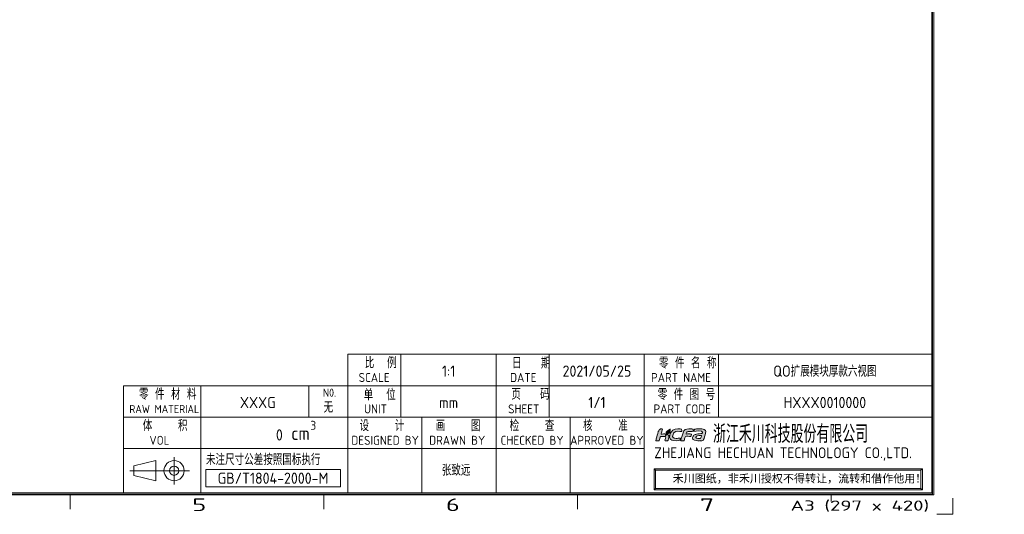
# Model space of a CAD drawing. Header units: inches. Extents: x 1106 to 1544, y 168 to 467.
# Tile 11 of 12: x 1325 to 1544, y 168 to 278. Entities that reach past the tile are written whole.
import ezdxf
from ezdxf.enums import TextEntityAlignment as Align

# ---------------------------------------------------------------- set-up
doc = ezdxf.new("R2010")
doc.units = ezdxf.units.IN
doc.header["$LTSCALE"] = 23.1
doc.header["$MEASUREMENT"] = 0
doc.layers.get('0').update_dxf_attribs({"lineweight": 18})
doc.layers.add('限高区域④', color=3, linetype='Continuous', lineweight=18)
doc.layers.add('限高区域⑤', color=4, linetype='Continuous', lineweight=18)
doc.styles.get("Standard").update_dxf_attribs({"font": 'isocp3.shx', "bigfont": 'gbcbig.shx'})

# ---------------------------------------------------------------- blocks, each defined once
blk = doc.blocks.new('*X17')
at = {"linetype": 'ByBlock', "insert": (367, 16), "char_height": 2, "width": 43.6527, "attachment_point": 7}
blk.add_mtext('{\\W1.6562;A3 (297 x 420)}', dxfattribs=at)
blk = doc.blocks.new('hcfa')
at = {"layer": '限高区域⑤'}
h = blk.add_hatch(color=164, dxfattribs=at)
edge = h.paths.add_edge_path(flags=0)
edge.add_spline(control_points=[(7.07, 2.36), (6.56, 2.36), (5.94, 2.45), (5.68, 1.95)], knot_values=[0, 0, 0, 0, 1.537659, 1.537659, 1.537659, 1.537659], weights=[1, 1, 1, 1], degree=3, periodic=0)
edge.add_spline(control_points=[(5.68, 1.95), (5.5, 1.6), (5.1, 0.37), (5.04, 0.05)], knot_values=[0, 0, 0, 0, 2.013709, 2.013709, 2.013709, 2.013709], weights=[1, 1, 1, 1], degree=3, periodic=0)
edge.add_spline(control_points=[(5.04, 0.05), (5.04, 0.02), (5.04, -0.03), (5.11, -0.03), (5.11, -0.03), (5.11, -0.03), (5.64, -0.03), (5.64, -0.03)], knot_values=[0, 0, 0, 0, 0.323154, 0.323154, 0.323154, 0.323154, 0.646308, 0.646308, 0.646308, 0.646308], weights=[1, 1, 1, 1, 1, 1, 1, 1], degree=3, periodic=0)
edge.add_spline(control_points=[(5.64, -0.03), (5.76, -0.03), (5.74, 0.02), (5.79, 0.22)], knot_values=[0, 0, 0, 0, 0.325713, 0.325713, 0.325713, 0.325713], weights=[1, 1, 1, 1], degree=3, periodic=0)
edge.add_spline(control_points=[(5.79, 0.22), (5.83, 0.33), (5.92, 0.77), (6.02, 0.82)], knot_values=[0, 0, 0, 0, 0.649887, 0.649887, 0.649887, 0.649887], weights=[1, 1, 1, 1], degree=3, periodic=0)
edge.add_spline(control_points=[(6.02, 0.82), (6.12, 0.94), (6.84, 0.81), (7.05, 0.86)], knot_values=[0, 0, 0, 0, 1.042012, 1.042012, 1.042012, 1.042012], weights=[1, 1, 1, 1], degree=3, periodic=0)
edge.add_spline(control_points=[(7.05, 0.86), (7.09, 0.87), (7.11, 0.89), (7.12, 0.92)], knot_values=[0, 0, 0, 0, 0.09894, 0.09894, 0.09894, 0.09894], weights=[1, 1, 1, 1], degree=3, periodic=0)
edge.add_spline(control_points=[(7.12, 0.92), (7.14, 0.97), (7.21, 1.14), (7.21, 1.2)], knot_values=[0, 0, 0, 0, 0.29547, 0.29547, 0.29547, 0.29547], weights=[1, 1, 1, 1], degree=3, periodic=0)
edge.add_spline(control_points=[(7.21, 1.2), (7.21, 1.24), (7.23, 1.29), (7.18, 1.3)], knot_values=[0, 0, 0, 0, 0.12492, 0.12492, 0.12492, 0.12492], weights=[1, 1, 1, 1], degree=3, periodic=0)
edge.add_spline(control_points=[(7.18, 1.3), (6.84, 1.38), (6.46, 1.35), (6.12, 1.32)], knot_values=[0, 0, 0, 0, 1.062134, 1.062134, 1.062134, 1.062134], weights=[1, 1, 1, 1], degree=3, periodic=0)
edge.add_spline(control_points=[(6.12, 1.32), (6.12, 1.37), (6.16, 1.49), (6.17, 1.54)], knot_values=[0, 0, 0, 0, 0.222512, 0.222512, 0.222512, 0.222512], weights=[1, 1, 1, 1], degree=3, periodic=0)
edge.add_spline(control_points=[(6.17, 1.54), (6.24, 1.77), (6.43, 1.86), (6.7, 1.86), (6.7, 1.86), (6.7, 1.86), (7.19, 1.86), (7.19, 1.86)], knot_values=[0, 0, 0, 0, 0.580783, 0.580783, 0.580783, 0.580783, 1.161566, 1.161566, 1.161566, 1.161566], weights=[1, 1, 1, 1, 1, 1, 1, 1], degree=3, periodic=0)
edge.add_spline(control_points=[(7.19, 1.86), (7.31, 1.86), (7.45, 1.84), (7.48, 1.91)], knot_values=[0, 0, 0, 0, 0.307412, 0.307412, 0.307412, 0.307412], weights=[1, 1, 1, 1], degree=3, periodic=0)
edge.add_spline(control_points=[(7.48, 1.91), (7.5, 1.96), (7.57, 2.13), (7.57, 2.19)], knot_values=[0, 0, 0, 0, 0.295458, 0.295458, 0.295458, 0.295458], weights=[1, 1, 1, 1], degree=3, periodic=0)
edge.add_spline(control_points=[(7.57, 2.19), (7.57, 2.25), (7.56, 2.29), (7.49, 2.32)], knot_values=[0, 0, 0, 0, 0.162305, 0.162305, 0.162305, 0.162305], weights=[1, 1, 1, 1], degree=3, periodic=0)
edge.add_spline(control_points=[(7.49, 2.32), (7.38, 2.36), (7.17, 2.36), (7.07, 2.36)], knot_values=[0, 0, 0, 0, 0.4222, 0.4222, 0.4222, 0.4222], weights=[1, 1, 1, 1], degree=3, periodic=0)
edge = h.paths.add_edge_path(flags=0)
edge.add_spline(control_points=[(3.72, 1.65), (4.08, 2.02), (4.83, 1.84), (5.23, 1.86)], knot_values=[0, 0, 0, 0, 1.564995, 1.564995, 1.564995, 1.564995], weights=[1, 1, 1, 1], degree=3, periodic=0)
edge.add_spline(control_points=[(5.23, 1.86), (5.27, 1.86), (5.31, 2.17), (5.2, 2.29)], knot_values=[0, 0, 0, 0, 0.452649, 0.452649, 0.452649, 0.452649], weights=[1, 1, 1, 1], degree=3, periodic=0)
edge.add_spline(control_points=[(5.2, 2.29), (5.15, 2.34), (5.05, 2.36), (4.95, 2.37)], knot_values=[0, 0, 0, 0, 0.26521, 0.26521, 0.26521, 0.26521], weights=[1, 1, 1, 1], degree=3, periodic=0)
edge.add_spline(control_points=[(4.95, 2.37), (4.27, 2.4), (3.51, 2.36), (3.08, 1.72)], knot_values=[0, 0, 0, 0, 2.081034, 2.081034, 2.081034, 2.081034], weights=[1, 1, 1, 1], degree=3, periodic=0)
edge.add_spline(control_points=[(3.08, 1.72), (2.87, 1.41), (2.66, 0.72), (2.88, 0.37)], knot_values=[0, 0, 0, 0, 1.416581, 1.416581, 1.416581, 1.416581], weights=[1, 1, 1, 1], degree=3, periodic=0)
edge.add_spline(control_points=[(2.88, 0.37), (2.95, 0.26), (3.06, 0.13), (3.25, 0.08)], knot_values=[0, 0, 0, 0, 0.485963, 0.485963, 0.485963, 0.485963], weights=[1, 1, 1, 1], degree=3, periodic=0)
edge.add_spline(control_points=[(3.25, 0.08), (3.71, -0.04), (4.59, -0.06), (4.85, 0.08)], knot_values=[0, 0, 0, 0, 1.622869, 1.622869, 1.622869, 1.622869], weights=[1, 1, 1, 1], degree=3, periodic=0)
edge.add_spline(control_points=[(4.85, 0.08), (4.96, 0.13), (5.03, 0.39), (5, 0.47)], knot_values=[0, 0, 0, 0, 0.439849, 0.439849, 0.439849, 0.439849], weights=[1, 1, 1, 1], degree=3, periodic=0)
edge.add_spline(control_points=[(5, 0.47), (4.99, 0.51), (4.61, 0.46), (4.52, 0.46)], knot_values=[0, 0, 0, 0, 0.489965, 0.489965, 0.489965, 0.489965], weights=[1, 1, 1, 1], degree=3, periodic=0)
edge.add_spline(control_points=[(4.52, 0.46), (4.29, 0.45), (3.89, 0.42), (3.69, 0.5)], knot_values=[0, 0, 0, 0, 0.834259, 0.834259, 0.834259, 0.834259], weights=[1, 1, 1, 1], degree=3, periodic=0)
edge.add_spline(control_points=[(3.69, 0.5), (3.51, 0.58), (3.39, 0.62), (3.39, 0.8)], knot_values=[0, 0, 0, 0, 0.459489, 0.459489, 0.459489, 0.459489], weights=[1, 1, 1, 1], degree=3, periodic=0)
edge.add_spline(control_points=[(3.39, 0.8), (3.39, 1.04), (3.54, 1.47), (3.72, 1.65)], knot_values=[0, 0, 0, 0, 0.925524, 0.925524, 0.925524, 0.925524], weights=[1, 1, 1, 1], degree=3, periodic=0)
edge = h.paths.add_edge_path(flags=0)
edge.add_spline(control_points=[(1.07, 1.31), (1.08, 1.43), (1.2, 1.78), (1.24, 1.9)], knot_values=[0, 0, 0, 0, 0.611736, 0.611736, 0.611736, 0.611736], weights=[1, 1, 1, 1], degree=3, periodic=0)
edge.add_spline(control_points=[(1.24, 1.9), (1.26, 1.97), (1.36, 2.23), (1.36, 2.28)], knot_values=[0, 0, 0, 0, 0.393712, 0.393712, 0.393712, 0.393712], weights=[1, 1, 1, 1], degree=3, periodic=0)
edge.add_spline(control_points=[(1.36, 2.28), (1.36, 2.39), (1.07, 2.39), (0.92, 2.35)], knot_values=[0, 0, 0, 0, 0.475712, 0.475712, 0.475712, 0.475712], weights=[1, 1, 1, 1], degree=3, periodic=0)
edge.add_spline(control_points=[(0.92, 2.35), (0.83, 2.31), (0.74, 2.24), (0.68, 2.17)], knot_values=[0, 0, 0, 0, 0.3056, 0.3056, 0.3056, 0.3056], weights=[1, 1, 1, 1], degree=3, periodic=0)
edge.add_spline(control_points=[(0.68, 2.17), (0.61, 2.08), (0.53, 1.93), (0.5, 1.82)], knot_values=[0, 0, 0, 0, 0.395977, 0.395977, 0.395977, 0.395977], weights=[1, 1, 1, 1], degree=3, periodic=0)
edge.add_spline(control_points=[(0.5, 1.82), (0.35, 1.34), (0.22, 0.86), (0.09, 0.38)], knot_values=[0, 0, 0, 0, 1.492002, 1.492002, 1.492002, 1.492002], weights=[1, 1, 1, 1], degree=3, periodic=0)
edge.add_spline(control_points=[(0.09, 0.38), (0.07, 0.32), (-0.01, 0.1), (-0.01, 0.05)], knot_values=[0, 0, 0, 0, 0.349975, 0.349975, 0.349975, 0.349975], weights=[1, 1, 1, 1], degree=3, periodic=0)
edge.add_spline(control_points=[(-0.01, 0.05), (-0.01, 0.02), (-0.01, -0.03), (0.06, -0.03), (0.06, -0.03), (0.06, -0.03), (0.59, -0.03), (0.59, -0.03)], knot_values=[0, 0, 0, 0, 0.323146, 0.323146, 0.323146, 0.323146, 0.646291, 0.646291, 0.646291, 0.646291], weights=[1, 1, 1, 1, 1, 1, 1, 1], degree=3, periodic=0)
edge.add_spline(control_points=[(0.59, -0.03), (0.71, -0.03), (0.72, 0.1), (0.75, 0.22), (0.75, 0.22), (0.75, 0.22), (0.89, 0.69), (0.89, 0.69)], knot_values=[0, 0, 0, 0, 0.406558, 0.406558, 0.406558, 0.406558, 0.813116, 0.813116, 0.813116, 0.813116], weights=[1, 1, 1, 1, 1, 1, 1, 1], degree=3, periodic=0)
edge.add_spline(control_points=[(0.89, 0.69), (0.91, 0.76), (0.93, 0.77), (0.99, 0.8)], knot_values=[0, 0, 0, 0, 0.153682, 0.153682, 0.153682, 0.153682], weights=[1, 1, 1, 1], degree=3, periodic=0)
edge.add_spline(control_points=[(0.99, 0.8), (1.12, 0.86), (1.89, 0.9), (1.97, 0.81)], knot_values=[0, 0, 0, 0, 0.989394, 0.989394, 0.989394, 0.989394], weights=[1, 1, 1, 1], degree=3, periodic=0)
edge.add_spline(control_points=[(1.97, 0.81), (2.06, 0.7), (1.94, 0.45), (1.89, 0.3)], knot_values=[0, 0, 0, 0, 0.534984, 0.534984, 0.534984, 0.534984], weights=[1, 1, 1, 1], degree=3, periodic=0)
edge.add_spline(control_points=[(1.89, 0.3), (1.87, 0.21), (1.75, -0.03), (1.9, -0.03), (1.9, -0.03), (1.9, -0.03), (2.39, -0.03), (2.39, -0.03)], knot_values=[0, 0, 0, 0, 0.43807, 0.43807, 0.43807, 0.43807, 0.876141, 0.876141, 0.876141, 0.876141], weights=[1, 1, 1, 1, 1, 1, 1, 1], degree=3, periodic=0)
edge.add_spline(control_points=[(2.39, -0.03), (2.47, -0.03), (2.66, 0.65), (2.66, 0.77)], knot_values=[0, 0, 0, 0, 0.854359, 0.854359, 0.854359, 0.854359], weights=[1, 1, 1, 1], degree=3, periodic=0)
edge.add_spline(control_points=[(2.66, 0.77), (2.66, 0.98), (2.57, 1.1), (2.45, 1.19)], knot_values=[0, 0, 0, 0, 0.485363, 0.485363, 0.485363, 0.485363], weights=[1, 1, 1, 1], degree=3, periodic=0)
edge.add_spline(control_points=[(2.45, 1.19), (2.4, 1.22), (2.34, 1.25), (2.28, 1.27)], knot_values=[0, 0, 0, 0, 0.194624, 0.194624, 0.194624, 0.194624], weights=[1, 1, 1, 1], degree=3, periodic=0)
edge.add_spline(control_points=[(2.28, 1.27), (2.25, 1.27), (2.22, 1.27), (2.19, 1.26)], knot_values=[0, 0, 0, 0, 0.08842, 0.08842, 0.08842, 0.08842], weights=[1, 1, 1, 1], degree=3, periodic=0)
edge.add_spline(control_points=[(2.19, 1.26), (2.15, 1.09), (2.21, 1.14), (2.01, 1.05)], knot_values=[0, 0, 0, 0, 0.30703, 0.30703, 0.30703, 0.30703], weights=[1, 1, 1, 1], degree=3, periodic=0)
edge.add_spline(control_points=[(2.01, 1.05), (1.98, 1.04), (2, 1.04), (1.96, 1.03)], knot_values=[0, 0, 0, 0, 0.060036, 0.060036, 0.060036, 0.060036], weights=[1, 1, 1, 1], degree=3, periodic=0)
edge.add_spline(control_points=[(1.96, 1.03), (1.96, 1.1), (1.99, 1.22), (2.03, 1.33)], knot_values=[0, 0, 0, 0, 0.30846, 0.30846, 0.30846, 0.30846], weights=[1, 1, 1, 1], degree=3, periodic=0)
edge.add_spline(control_points=[(2.03, 1.33), (1.71, 1.37), (1.35, 1.32), (1.07, 1.31)], knot_values=[0, 0, 0, 0, 0.957715, 0.957715, 0.957715, 0.957715], weights=[1, 1, 1, 1], degree=3, periodic=0)
edge = h.paths.add_edge_path(flags=0)
edge.add_spline(control_points=[(9.76, 0.39), (9.93, 0.81), (10.07, 1.5), (10.1, 1.82)], knot_values=[0, 0, 0, 0, 1.476866, 1.476866, 1.476866, 1.476866], weights=[1, 1, 1, 1], degree=3, periodic=0)
edge.add_spline(control_points=[(10.1, 1.82), (10.09, 1.99), (10.01, 2.14), (9.78, 2.25)], knot_values=[0, 0, 0, 0, 0.565204, 0.565204, 0.565204, 0.565204], weights=[1, 1, 1, 1], degree=3, periodic=0)
edge.add_spline(control_points=[(9.78, 2.25), (9.53, 2.38), (9.13, 2.37), (8.82, 2.37)], knot_values=[0, 0, 0, 0, 0.980073, 0.980073, 0.980073, 0.980073], weights=[1, 1, 1, 1], degree=3, periodic=0)
edge.add_spline(control_points=[(8.82, 2.37), (8.55, 2.37), (8.28, 2.37), (8.04, 2.34)], knot_values=[0, 0, 0, 0, 0.776225, 0.776225, 0.776225, 0.776225], weights=[1, 1, 1, 1], degree=3, periodic=0)
edge.add_spline(control_points=[(8.04, 2.34), (7.98, 2.33), (7.9, 2.32), (7.86, 2.29)], knot_values=[0, 0, 0, 0, 0.194586, 0.194586, 0.194586, 0.194586], weights=[1, 1, 1, 1], degree=3, periodic=0)
edge.add_spline(control_points=[(7.86, 2.29), (7.79, 2.25), (7.73, 2), (7.71, 1.93)], knot_values=[0, 0, 0, 0, 0.401562, 0.401562, 0.401562, 0.401562], weights=[1, 1, 1, 1], degree=3, periodic=0)
edge.add_spline(control_points=[(7.71, 1.93), (7.7, 1.89), (7.68, 1.86), (7.72, 1.86)], knot_values=[0, 0, 0, 0, 0.087937, 0.087937, 0.087937, 0.087937], weights=[1, 1, 1, 1], degree=3, periodic=0)
edge.add_spline(control_points=[(7.72, 1.86), (8.06, 1.9), (9.44, 2.11), (9.44, 1.71)], knot_values=[0, 0, 0, 0, 1.829051, 1.829051, 1.829051, 1.829051], weights=[1, 1, 1, 1], degree=3, periodic=0)
edge.add_spline(control_points=[(9.44, 1.71), (9.44, 1.65), (9.43, 1.5), (9.4, 1.48)], knot_values=[0, 0, 0, 0, 0.229888, 0.229888, 0.229888, 0.229888], weights=[1, 1, 1, 1], degree=3, periodic=0)
edge.add_spline(control_points=[(9.4, 1.48), (9.39, 1.47), (9.38, 1.47), (9.36, 1.47)], knot_values=[0, 0, 0, 0, 0.043267, 0.043267, 0.043267, 0.043267], weights=[1, 1, 1, 1], degree=3, periodic=0)
edge.add_spline(control_points=[(9.36, 1.47), (8.99, 1.39), (8.61, 1.41), (8.23, 1.31)], knot_values=[0, 0, 0, 0, 1.144446, 1.144446, 1.144446, 1.144446], weights=[1, 1, 1, 1], degree=3, periodic=0)
edge.add_spline(control_points=[(8.23, 1.31), (8.05, 1.26), (7.85, 1.18), (7.71, 1.07)], knot_values=[0, 0, 0, 0, 0.580179, 0.580179, 0.580179, 0.580179], weights=[1, 1, 1, 1], degree=3, periodic=0)
edge.add_spline(control_points=[(7.71, 1.07), (7.64, 1.01), (7.57, 0.94), (7.52, 0.87)], knot_values=[0, 0, 0, 0, 0.273949, 0.273949, 0.273949, 0.273949], weights=[1, 1, 1, 1], degree=3, periodic=0)
edge.add_spline(control_points=[(7.52, 0.87), (7.44, 0.72), (7.38, 0.48), (7.47, 0.32)], knot_values=[0, 0, 0, 0, 0.568587, 0.568587, 0.568587, 0.568587], weights=[1, 1, 1, 1], degree=3, periodic=0)
edge.add_spline(control_points=[(7.47, 0.32), (7.5, 0.28), (7.53, 0.24), (7.57, 0.21)], knot_values=[0, 0, 0, 0, 0.150189, 0.150189, 0.150189, 0.150189], weights=[1, 1, 1, 1], degree=3, periodic=0)
edge.add_spline(control_points=[(7.57, 0.21), (7.78, -0.01), (8.48, -0.04), (8.78, -0.02)], knot_values=[0, 0, 0, 0, 1.257613, 1.257613, 1.257613, 1.257613], weights=[1, 1, 1, 1], degree=3, periodic=0)
edge.add_spline(control_points=[(8.78, -0.02), (8.82, -0.02), (8.85, -0.02), (8.96, -0.01)], knot_values=[0, 0, 0, 0, 0.175069, 0.175069, 0.175069, 0.175069], weights=[1, 1, 1, 1], degree=3, periodic=0)
edge.add_spline(control_points=[(8.96, -0.01), (8.96, -0.01), (8.95, -0.04), (8.95, -0.04)], knot_values=[0, 0, 0, 0, 0.027876, 0.027876, 0.027876, 0.027876], weights=[1, 1, 1, 1], degree=3, periodic=0)
edge.add_spline(control_points=[(8.95, -0.04), (8.95, -0.04), (8.95, -0.04), (8.96, -0.04)], knot_values=[0, 0, 0, 0, 0.003955, 0.003955, 0.003955, 0.003955], weights=[1, 1, 1, 1], degree=3, periodic=0)
edge.add_spline(control_points=[(8.96, -0.04), (9.17, -0.04), (9.51, -0.01), (9.57, 0.04)], knot_values=[0, 0, 0, 0, 0.620186, 0.620186, 0.620186, 0.620186], weights=[1, 1, 1, 1], degree=3, periodic=0)
edge.add_spline(control_points=[(9.57, 0.04), (9.64, 0.1), (9.72, 0.29), (9.76, 0.39)], knot_values=[0, 0, 0, 0, 0.400766, 0.400766, 0.400766, 0.400766], weights=[1, 1, 1, 1], degree=3, periodic=0)
edge = h.paths.add_edge_path(flags=0)
edge.add_spline(control_points=[(9.27, 1.06), (9.24, 0.91), (9.12, 0.54), (9.07, 0.41)], knot_values=[0, 0, 0, 0, 0.674769, 0.674769, 0.674769, 0.674769], weights=[1, 1, 1, 1], degree=3, periodic=0)
edge.add_spline(control_points=[(9.07, 0.41), (8.88, 0.41), (8.11, 0.36), (8.11, 0.65)], knot_values=[0, 0, 0, 0, 1.063898, 1.063898, 1.063898, 1.063898], weights=[1, 1, 1, 1], degree=3, periodic=0)
edge.add_spline(control_points=[(8.11, 0.65), (8.11, 0.76), (8.19, 0.85), (8.26, 0.9)], knot_values=[0, 0, 0, 0, 0.307152, 0.307152, 0.307152, 0.307152], weights=[1, 1, 1, 1], degree=3, periodic=0)
edge.add_spline(control_points=[(8.26, 0.9), (8.43, 1.01), (9.09, 1.06), (9.27, 1.06)], knot_values=[0, 0, 0, 0, 1.034719, 1.034719, 1.034719, 1.034719], weights=[1, 1, 1, 1], degree=3, periodic=0)
h = blk.add_hatch(color=82, dxfattribs=at)
edge = h.paths.add_edge_path(flags=0)
edge.add_spline(control_points=[(2.71, 1.97), (2.54, 1.64), (2.3, 1.69), (2.12, 1.4)], knot_values=[0, 0, 0, 0, 0.82939, 0.82939, 0.82939, 0.82939], weights=[1, 1, 1, 1], degree=3, periodic=0)
edge.add_spline(control_points=[(2.12, 1.4), (2.08, 1.35), (2.02, 1.18), (2.02, 1.11)], knot_values=[0, 0, 0, 0, 0.312404, 0.312404, 0.312404, 0.312404], weights=[1, 1, 1, 1], degree=3, periodic=0)
edge.add_spline(control_points=[(2.02, 1.11), (2.03, 1.11), (2.03, 1.11), (2.04, 1.12)], knot_values=[0, 0, 0, 0, 0.027389, 0.027389, 0.027389, 0.027389], weights=[1, 1, 1, 1], degree=3, periodic=0)
edge.add_spline(control_points=[(2.04, 1.12), (2.14, 1.16), (2.1, 1.13), (2.13, 1.24)], knot_values=[0, 0, 0, 0, 0.167444, 0.167444, 0.167444, 0.167444], weights=[1, 1, 1, 1], degree=3, periodic=0)
edge.add_spline(control_points=[(2.13, 1.24), (2.14, 1.27), (2.14, 1.28), (2.15, 1.31)], knot_values=[0, 0, 0, 0, 0.070921, 0.070921, 0.070921, 0.070921], weights=[1, 1, 1, 1], degree=3, periodic=0)
edge.add_spline(control_points=[(2.15, 1.31), (2.51, 1.32), (2.84, 1.56), (2.9, 1.92)], knot_values=[0, 0, 0, 0, 1.055102, 1.055102, 1.055102, 1.055102], weights=[1, 1, 1, 1], degree=3, periodic=0)
edge.add_spline(control_points=[(2.9, 1.92), (2.91, 1.98), (2.92, 2.04), (2.92, 2.11)], knot_values=[0, 0, 0, 0, 0.188525, 0.188525, 0.188525, 0.188525], weights=[1, 1, 1, 1], degree=3, periodic=0)
edge.add_spline(control_points=[(2.92, 2.11), (2.92, 2.11), (2.92, 2.25), (2.92, 2.25)], knot_values=[0, 0, 0, 0, 0.144713, 0.144713, 0.144713, 0.144713], weights=[1, 1, 1, 1], degree=3, periodic=0)
edge.add_spline(control_points=[(2.92, 2.25), (2.92, 2.29), (2.92, 2.32), (2.92, 2.37)], knot_values=[0, 0, 0, 0, 0.119576, 0.119576, 0.119576, 0.119576], weights=[1, 1, 1, 1], degree=3, periodic=0)
edge.add_spline(control_points=[(2.92, 2.37), (2.87, 2.37), (2.88, 2.33), (2.79, 2.25)], knot_values=[0, 0, 0, 0, 0.180649, 0.180649, 0.180649, 0.180649], weights=[1, 1, 1, 1], degree=3, periodic=0)
edge.add_spline(control_points=[(2.79, 2.25), (2.66, 2.14), (2.52, 2.13), (2.35, 2.01)], knot_values=[0, 0, 0, 0, 0.50668, 0.50668, 0.50668, 0.50668], weights=[1, 1, 1, 1], degree=3, periodic=0)
edge.add_spline(control_points=[(2.35, 2.01), (2.26, 1.95), (2.18, 1.87), (2.13, 1.77)], knot_values=[0, 0, 0, 0, 0.326484, 0.326484, 0.326484, 0.326484], weights=[1, 1, 1, 1], degree=3, periodic=0)
edge.add_spline(control_points=[(2.13, 1.77), (2.11, 1.72), (2.08, 1.67), (2.07, 1.6)], knot_values=[0, 0, 0, 0, 0.179769, 0.179769, 0.179769, 0.179769], weights=[1, 1, 1, 1], degree=3, periodic=0)
edge.add_spline(control_points=[(2.07, 1.6), (2.07, 1.59), (2.05, 1.39), (2.08, 1.39)], knot_values=[0, 0, 0, 0, 0.221687, 0.221687, 0.221687, 0.221687], weights=[1, 1, 1, 1], degree=3, periodic=0)
edge.add_spline(control_points=[(2.08, 1.39), (2.1, 1.46), (2.17, 1.57), (2.3, 1.65)], knot_values=[0, 0, 0, 0, 0.3504, 0.3504, 0.3504, 0.3504], weights=[1, 1, 1, 1], degree=3, periodic=0)
edge.add_spline(control_points=[(2.3, 1.65), (2.49, 1.77), (2.61, 1.83), (2.71, 1.97)], knot_values=[0, 0, 0, 0, 0.521681, 0.521681, 0.521681, 0.521681], weights=[1, 1, 1, 1], degree=3, periodic=0)
at = {"layer": '限高区域④', "color": 164}
for points, knots in [([(-0.01, 0.05), (-0.01, 0.02), (-0.01, -0.03), (0.06, -0.03), (0.06, -0.03), (0.06, -0.03), (0.59, -0.03), (0.59, -0.03), (0.59, -0.03), (0.71, -0.03), (0.72, 0.1), (0.75, 0.22), (0.75, 0.22), (0.75, 0.22), (0.89, 0.69), (0.89, 0.69), (0.89, 0.69), (0.91, 0.76), (0.93, 0.77), (0.99, 0.8), (0.99, 0.8), (1.12, 0.86), (1.89, 0.9), (1.97, 0.81), (1.97, 0.81), (2.06, 0.7), (1.94, 0.45), (1.89, 0.3), (1.89, 0.3), (1.87, 0.21), (1.75, -0.03), (1.9, -0.03), (1.9, -0.03), (1.9, -0.03), (2.39, -0.03), (2.39, -0.03), (2.39, -0.03), (2.47, -0.03), (2.66, 0.65), (2.66, 0.77), (2.66, 0.77), (2.66, 0.98), (2.57, 1.1), (2.45, 1.19), (2.45, 1.19), (2.4, 1.22), (2.34, 1.25), (2.28, 1.27), (2.28, 1.27), (2.25, 1.27), (2.22, 1.27), (2.19, 1.26), (2.19, 1.26), (2.15, 1.09), (2.21, 1.14), (2.01, 1.05), (2.01, 1.05), (1.98, 1.04), (2, 1.04), (1.96, 1.03), (1.96, 1.03), (1.96, 1.1), (1.99, 1.22), (2.03, 1.33), (2.03, 1.33), (1.71, 1.37), (1.35, 1.32), (1.07, 1.31), (1.07, 1.31), (1.08, 1.43), (1.2, 1.78), (1.24, 1.9), (1.24, 1.9), (1.26, 1.97), (1.36, 2.23), (1.36, 2.28), (1.36, 2.28), (1.36, 2.39), (1.07, 2.39), (0.92, 2.35), (0.92, 2.35), (0.83, 2.31), (0.74, 2.24), (0.68, 2.17), (0.68, 2.17), (0.61, 2.08), (0.53, 1.93), (0.5, 1.82), (0.5, 1.82), (0.35, 1.34), (0.22, 0.86), (0.09, 0.38), (0.09, 0.38), (0.07, 0.32), (-0.01, 0.1), (-0.01, 0.05)], [0, 0, 0, 0, 0.447956, 0.447956, 0.447956, 0.447956, 0.895911, 0.895911, 0.895911, 0.895911, 1.343867, 1.343867, 1.343867, 1.343867, 1.791822, 1.791822, 1.791822, 1.791822, 2.239778, 2.239778, 2.239778, 2.239778, 2.687733, 2.687733, 2.687733, 2.687734, 3.135689, 3.135689, 3.135689, 3.135689, 3.583645, 3.583645, 3.583645, 3.583645, 4.0316, 4.0316, 4.0316, 4.0316, 4.479556, 4.479556, 4.479556, 4.479556, 4.927511, 4.927511, 4.927511, 4.927512, 5.375467, 5.375467, 5.375467, 5.375467, 5.823423, 5.823423, 5.823423, 5.823423, 6.271378, 6.271378, 6.271378, 6.271378, 6.719334, 6.719334, 6.719334, 6.719334, 7.167289, 7.167289, 7.167289, 7.167289, 7.615245, 7.615245, 7.615245, 7.615245, 8.0632, 8.0632, 8.0632, 8.063201, 8.511156, 8.511156, 8.511156, 8.511156, 8.959112, 8.959112, 8.959112, 8.959112, 9.407067, 9.407067, 9.407067, 9.407067, 9.855023, 9.855023, 9.855023, 9.855023, 10.302978, 10.302978, 10.302978, 10.302978, 11.19889, 11.19889, 11.19889, 11.19889]), ([(2.88, 0.37), (2.95, 0.26), (3.06, 0.13), (3.25, 0.08), (3.25, 0.08), (3.71, -0.04), (4.59, -0.06), (4.85, 0.08), (4.85, 0.08), (4.96, 0.13), (5.03, 0.39), (5, 0.47), (5, 0.47), (4.99, 0.51), (4.61, 0.46), (4.52, 0.46), (4.52, 0.46), (4.29, 0.45), (3.89, 0.42), (3.69, 0.5), (3.69, 0.5), (3.51, 0.58), (3.39, 0.62), (3.39, 0.8), (3.39, 0.8), (3.39, 1.04), (3.54, 1.47), (3.72, 1.65), (3.72, 1.65), (4.08, 2.02), (4.83, 1.84), (5.23, 1.86), (5.23, 1.86), (5.27, 1.86), (5.31, 2.17), (5.2, 2.29), (5.2, 2.29), (5.15, 2.34), (5.05, 2.36), (4.95, 2.37), (4.95, 2.37), (4.27, 2.4), (3.51, 2.36), (3.08, 1.72), (3.08, 1.72), (2.87, 1.41), (2.66, 0.72), (2.88, 0.37)], [0, 0, 0, 0, 0.839975, 0.839975, 0.839975, 0.839975, 1.679949, 1.679949, 1.679949, 1.679949, 2.519924, 2.519924, 2.519924, 2.519924, 3.359898, 3.359898, 3.359898, 3.359898, 4.199873, 4.199873, 4.199873, 4.199873, 5.039847, 5.039847, 5.039847, 5.039847, 5.879822, 5.879822, 5.879822, 5.879822, 6.719796, 6.719796, 6.719796, 6.719796, 7.559771, 7.559771, 7.559771, 7.559771, 8.399745, 8.399745, 8.399745, 8.399745, 9.23972, 9.23972, 9.23972, 9.23972, 10.919669, 10.919669, 10.919669, 10.919669]), ([(5.04, 0.05), (5.04, 0.02), (5.04, -0.03), (5.11, -0.03), (5.11, -0.03), (5.11, -0.03), (5.64, -0.03), (5.64, -0.03), (5.64, -0.03), (5.76, -0.03), (5.74, 0.02), (5.79, 0.22), (5.79, 0.22), (5.83, 0.33), (5.92, 0.77), (6.02, 0.82), (6.02, 0.82), (6.12, 0.94), (6.84, 0.81), (7.05, 0.86), (7.05, 0.86), (7.09, 0.87), (7.11, 0.89), (7.12, 0.92), (7.12, 0.92), (7.14, 0.97), (7.21, 1.14), (7.21, 1.2), (7.21, 1.2), (7.21, 1.24), (7.23, 1.29), (7.18, 1.3), (7.18, 1.3), (6.84, 1.38), (6.46, 1.35), (6.12, 1.32), (6.12, 1.32), (6.12, 1.37), (6.16, 1.49), (6.17, 1.54), (6.17, 1.54), (6.24, 1.77), (6.43, 1.86), (6.7, 1.86), (6.7, 1.86), (6.7, 1.86), (7.19, 1.86), (7.19, 1.86), (7.19, 1.86), (7.31, 1.86), (7.45, 1.84), (7.48, 1.91), (7.48, 1.91), (7.5, 1.96), (7.57, 2.13), (7.57, 2.19), (7.57, 2.19), (7.57, 2.25), (7.56, 2.29), (7.49, 2.32), (7.49, 2.32), (7.38, 2.36), (7.17, 2.36), (7.07, 2.36), (7.07, 2.36), (6.56, 2.36), (5.94, 2.45), (5.68, 1.95), (5.68, 1.95), (5.5, 1.6), (5.1, 0.37), (5.04, 0.05)], [0, 0, 0, 0, 0.541079, 0.541079, 0.541079, 0.541079, 1.082157, 1.082157, 1.082157, 1.082157, 1.623236, 1.623236, 1.623236, 1.623236, 2.164314, 2.164314, 2.164314, 2.164314, 2.705393, 2.705393, 2.705393, 2.705393, 3.246471, 3.246471, 3.246471, 3.246471, 3.78755, 3.78755, 3.78755, 3.78755, 4.328628, 4.328628, 4.328628, 4.328628, 4.869707, 4.869707, 4.869707, 4.869707, 5.410785, 5.410785, 5.410785, 5.410785, 5.951864, 5.951864, 5.951864, 5.951864, 6.492942, 6.492942, 6.492942, 6.492942, 7.034021, 7.034021, 7.034021, 7.034021, 7.575099, 7.575099, 7.575099, 7.5751, 8.116178, 8.116178, 8.116178, 8.116178, 8.657257, 8.657257, 8.657257, 8.657257, 9.198335, 9.198335, 9.198335, 9.198335, 10.280492, 10.280492, 10.280492, 10.280492]), ([(10.1, 1.82), (10.07, 1.5), (9.93, 0.81), (9.76, 0.39), (9.76, 0.39), (9.72, 0.29), (9.64, 0.1), (9.57, 0.04), (9.57, 0.04), (9.51, -0.01), (9.17, -0.04), (8.96, -0.04), (8.96, -0.04), (8.95, -0.04), (8.95, -0.04), (8.95, -0.04), (8.95, -0.04), (8.95, -0.04), (8.96, -0.01), (8.96, -0.01), (8.96, -0.01), (8.85, -0.02), (8.82, -0.02), (8.78, -0.02), (8.78, -0.02), (8.48, -0.04), (7.78, -0.01), (7.57, 0.21), (7.57, 0.21), (7.53, 0.24), (7.5, 0.28), (7.47, 0.32), (7.47, 0.32), (7.38, 0.48), (7.44, 0.72), (7.52, 0.87), (7.52, 0.87), (7.57, 0.94), (7.64, 1.01), (7.71, 1.07), (7.71, 1.07), (7.85, 1.18), (8.05, 1.26), (8.23, 1.31), (8.23, 1.31), (8.61, 1.41), (8.99, 1.39), (9.36, 1.47), (9.36, 1.47), (9.38, 1.47), (9.39, 1.47), (9.4, 1.48), (9.4, 1.48), (9.43, 1.5), (9.44, 1.65), (9.44, 1.71), (9.44, 1.71), (9.44, 2.11), (8.06, 1.9), (7.72, 1.86), (7.72, 1.86), (7.68, 1.86), (7.7, 1.89), (7.71, 1.93), (7.71, 1.93), (7.73, 2), (7.79, 2.25), (7.86, 2.29), (7.86, 2.29), (7.9, 2.32), (7.98, 2.33), (8.04, 2.34), (8.04, 2.34), (8.28, 2.37), (8.55, 2.37), (8.82, 2.37), (8.82, 2.37), (9.13, 2.37), (9.53, 2.38), (9.78, 2.25), (9.78, 2.25), (10.01, 2.14), (10.09, 1.99), (10.1, 1.82)], [0, 0, 0, 0, 0.530859, 0.530859, 0.530859, 0.530859, 1.061719, 1.061719, 1.061719, 1.061719, 1.592578, 1.592578, 1.592578, 1.592578, 2.123437, 2.123437, 2.123437, 2.123437, 2.654297, 2.654297, 2.654297, 2.654297, 3.185156, 3.185156, 3.185156, 3.185156, 3.716015, 3.716015, 3.716015, 3.716016, 4.246875, 4.246875, 4.246875, 4.246875, 4.777734, 4.777734, 4.777734, 4.777734, 5.308593, 5.308593, 5.308593, 5.308594, 5.839453, 5.839453, 5.839453, 5.839453, 6.370312, 6.370312, 6.370312, 6.370312, 6.901171, 6.901171, 6.901171, 6.901172, 7.432031, 7.432031, 7.432031, 7.432031, 7.96289, 7.96289, 7.96289, 7.96289, 8.493749, 8.493749, 8.493749, 8.49375, 9.024609, 9.024609, 9.024609, 9.024609, 9.555468, 9.555468, 9.555468, 9.555468, 10.086328, 10.086328, 10.086328, 10.086328, 10.617187, 10.617187, 10.617187, 10.617187, 11.678906, 11.678906, 11.678906, 11.678906]), ([(9.07, 0.41), (8.88, 0.41), (8.11, 0.36), (8.11, 0.65), (8.11, 0.65), (8.11, 0.76), (8.19, 0.85), (8.26, 0.9), (8.26, 0.9), (8.43, 1.01), (9.09, 1.06), (9.27, 1.06), (9.27, 1.06), (9.24, 0.91), (9.12, 0.54), (9.07, 0.41)], [0, 0, 0, 0, 0.606721, 0.606721, 0.606721, 0.606721, 1.213442, 1.213442, 1.213442, 1.213442, 1.820163, 1.820163, 1.820163, 1.820163, 3.033606, 3.033606, 3.033606, 3.033606])]:
    blk.add_open_spline(points, degree=3, knots=knots, dxfattribs=at)
at = {"layer": '限高区域④', "color": 82}
blk.add_open_spline([(2.02, 1.11), (2.03, 1.11), (2.03, 1.11), (2.04, 1.12), (2.04, 1.12), (2.14, 1.16), (2.1, 1.13), (2.13, 1.24), (2.13, 1.24), (2.14, 1.27), (2.14, 1.28), (2.15, 1.31), (2.15, 1.31), (2.51, 1.32), (2.84, 1.56), (2.9, 1.92), (2.9, 1.92), (2.91, 1.98), (2.92, 2.04), (2.92, 2.11), (2.92, 2.11), (2.92, 2.11), (2.92, 2.25), (2.92, 2.25), (2.92, 2.25), (2.92, 2.29), (2.92, 2.32), (2.92, 2.37), (2.92, 2.37), (2.87, 2.37), (2.88, 2.33), (2.79, 2.25), (2.79, 2.25), (2.66, 2.14), (2.52, 2.13), (2.35, 2.01), (2.35, 2.01), (2.26, 1.95), (2.18, 1.87), (2.13, 1.77), (2.13, 1.77), (2.11, 1.72), (2.08, 1.67), (2.07, 1.6), (2.07, 1.6), (2.07, 1.59), (2.05, 1.39), (2.08, 1.39), (2.08, 1.39), (2.1, 1.46), (2.17, 1.57), (2.3, 1.65), (2.3, 1.65), (2.49, 1.77), (2.61, 1.83), (2.71, 1.97), (2.71, 1.97), (2.54, 1.64), (2.3, 1.69), (2.12, 1.4), (2.12, 1.4), (2.08, 1.35), (2.02, 1.18), (2.02, 1.11)], degree=3, knots=[0, 0, 0, 0, 0.303347, 0.303347, 0.303347, 0.303347, 0.606694, 0.606694, 0.606694, 0.606694, 0.910042, 0.910042, 0.910042, 0.910042, 1.213389, 1.213389, 1.213389, 1.213389, 1.516736, 1.516736, 1.516736, 1.516736, 1.820083, 1.820083, 1.820083, 1.820083, 2.12343, 2.12343, 2.12343, 2.12343, 2.426777, 2.426777, 2.426777, 2.426777, 2.730125, 2.730125, 2.730125, 2.730125, 3.033472, 3.033472, 3.033472, 3.033472, 3.336819, 3.336819, 3.336819, 3.336819, 3.640166, 3.640166, 3.640166, 3.640166, 3.943513, 3.943513, 3.943513, 3.943513, 4.24686, 4.24686, 4.24686, 4.246861, 4.550208, 4.550208, 4.550208, 4.550208, 5.156902, 5.156902, 5.156902, 5.156902], dxfattribs=at)

msp = doc.modelspace()

# ---------------------------------------------------------------- linework, layer by layer
for p, q in [((1528.01, 462.65), (1528.01, 172.69)), ((1528.23, 462.87), (1528.23, 172.46)), ((1528.46, 463.1), (1528.46, 172.24)), ((1528.01, 203.61), (1398.01, 203.61)), ((1398.01, 203.61), (1398.01, 172.69)), ((1409.81, 189.61), (1409.81, 203.61)), ((1431.01, 203.61), (1431.01, 172.69)), ((1442.81, 189.61), (1442.81, 203.61)), ((1464.01, 203.61), (1464.01, 172.69)), ((1480.51, 203.61), (1480.51, 189.61)), ((1528.01, 196.61), (1348.05, 196.61)), ((1348.05, 196.61), (1348.05, 172.69)), ((1365.28, 172.69), (1365.28, 196.61)), ((1389.28, 196.61), (1389.28, 189.61)), ((1528.01, 189.61), (1348.05, 189.61)), ((1414.51, 189.61), (1414.51, 172.69)), ((1447.51, 189.61), (1447.51, 172.69)), ((1464.01, 182.61), (1348.05, 182.61)), ((1350.36, 178.71), (1355.25, 179.92)), ((1355.25, 179.92), (1355.25, 175.41)), ((1359.31, 180.66), (1359.31, 174.61)), ((1349.46, 177.66), (1362.72, 177.66)), ((1350.36, 178.71), (1350.36, 176.62)), ((1466.54, 177.75), (1466.19, 178.11)), ((1525.99, 178.11), (1525.63, 177.75)), ((1350.36, 176.62), (1355.25, 175.41)), ((1466.19, 173.37), (1466.54, 173.72)), ((1525.99, 173.37), (1525.63, 173.72)), ((1528.46, 172.24), (1109.91, 172.24)), ((1528.23, 172.46), (1110.13, 172.46)), ((1528.01, 172.69), (1110.36, 172.69)), ((1336.13, 172.46), (1336.13, 169.07)), ((1392.63, 172.46), (1392.63, 169.07)), ((1449.13, 172.46), (1449.13, 169.07)), ((1505.63, 172.46), (1505.63, 170.77)), ((1532.7, 168), (1532.7, 171.53)), ((1532.7, 168), (1529.17, 168))]:
    msp.add_line(p, q)
for points in [[(1366.37, 177.91), (1396.38, 177.91), (1396.38, 174.06), (1366.37, 174.06)], [(1466.19, 178.11), (1525.99, 178.11), (1525.99, 173.37), (1466.19, 173.37)], [(1466.54, 177.75), (1525.63, 177.75), (1525.63, 173.72), (1466.54, 173.72)]]:
    msp.add_lwpolyline(points, close=True)
for radius in [2.25, 1.04]:
    msp.add_circle((1359.31, 177.66), radius)

# ---------------------------------------------------------------- block references
for name, p, xscale, yscale, zscale in [('hcfa', (1466.59, 184.37), 1.1, 1.1, 1.1), ('*X17', (1081.88, 150.45), 1.13, 1.13, 1.13)]:
    msp.add_blockref(name, p, dxfattribs=dict(xscale=xscale, yscale=yscale, zscale=zscale))

# ---------------------------------------------------------------- texts
for s, height, p in [('SCALE', 2, (1400.41, 197.43)), ('DATE', 2, (1434.13, 197.43)), ('N0.', 1.8, (1392.43, 194.15)), ('UNIT', 2, (1401.62, 190.43)), ('SHEET', 2, (1433.69, 190.43)), ('3', 2, (1389.67, 186.77)), ('cm', 3, (1385.4, 184.5)), ('浙江禾川科技股份有限公司', 4, (1479.31, 183.85)), ('VOL', 2, (1353.82, 183.43)), ('未注尺寸公差按照国标执行', 2.5, (1366.41, 178.9))]:
    msp.add_text(s, height=height).set_placement(p)
for s, width, p in [('5', 1.69084, (1363.36, 168.65)), ('6', 1.66776, (1419.86, 168.65)), ('7', 1.81818, (1476.36, 168.65))]:
    msp.add_text(s, height=2.83, dxfattribs=dict(width=width)).set_placement(p)
for s, insert, char_height, width, attachment_point in [('比  例', (1401.76, 200.5), 2.5, 9.1295, 7), ('日   期', (1434.57, 200.42), 2.5, 11.0714, 7), ('零 件 名 称', (1467.29, 200.42), 2.5, 22.0446, 7), ('PART NAME', (1465.53, 197.43), 2, 19.0714, 7), ('零 件 材 料', (1351.51, 193.47), 2.5, 22.0446, 7), ('单  位', (1401.54, 193.36), 2.5, 9.7857, 7), ('页   码', (1434.39, 193.47), 2.5, 9.3482, 7), ('零 件 图 号', (1467.01, 193.4), 2.5, 21.9509, 7), ('PART CODE', (1466.07, 190.43), 2, 18.4286, 7), ('RAW MATERIAL', (1349.34, 190.5), 1.8, 22.3714, 7), ('体    积', (1352.34, 186.47), 2.5, 16.9866, 7), ('设    计', (1400.6, 186.47), 2.5, 16.7366, 7), ('画    图', (1417.56, 186.47), 2.5, 16.1429, 7), ('检    查', (1434.02, 186.47), 2.5, 16.9866, 7), ('核    准', (1450.37, 186.47), 2.5, 16.7366, 7), ('DESIGNED BY', (1398.78, 183.43), 2, 21.2143, 7), ('DRAWN BY', (1416.11, 183.43), 2, 17.7857, 7), ('CHECKED BY', (1432.02, 183.43), 2, 20.3571, 7), ('APRROVED BY ', (1447.51, 183.43), 2, 23.7857, 7), ('ZHEJIANG HECHUAN TECHNOLOGY CO.,LTD.', (1466.22, 179.89), 2.4, 83.0571, 7), ('{\\fMicrosoft YaHei|b0|i0|c0|p5;禾川图纸，非禾川授权不得转让，流转和借作他用\\fMicrosoft YaHei Light|b0|i0|c0|p5;！}', (1470.34, 176.81), 1.8, 53.9728, 1)]:
    msp.add_mtext(s, dxfattribs=dict(insert=insert, char_height=char_height, width=width, attachment_point=attachment_point))
for tag, text, p in [('1:1', 'XXXE', (1420.45, 198.61)), ('2021/05/25', 'XXXC', (1453.47, 198.61)), ('QO扩展模块厚款六视图', 'XXXA', (1504.23, 198.61)), ('XXXG', 'XXXG', (1377.96, 191.61)), ('无', '无', (1393.66, 190.58)), ('mm', 'mm', (1420.45, 191.61)), ('1/1', 'XXXD', (1453.47, 191.61)), ('HXXX0010000', 'HXXX0010000', (1504.23, 191.61)), ('GB/T1804-2000-M', 'GB/T 1804-2000-m', (1381.33, 174.73))]:
    msp.add_attdef(tag, text=text, height=2.5).set_placement(p, align=Align.CENTER)
msp.add_attdef('0', text='0', height=2.5).set_placement((1383.52, 185.63), align=Align.MIDDLE_RIGHT)
msp.add_attdef('张致远', (1418.92, 176.54), 'XXXN', height=2.5)

doc.saveas('drawing.dxf')
